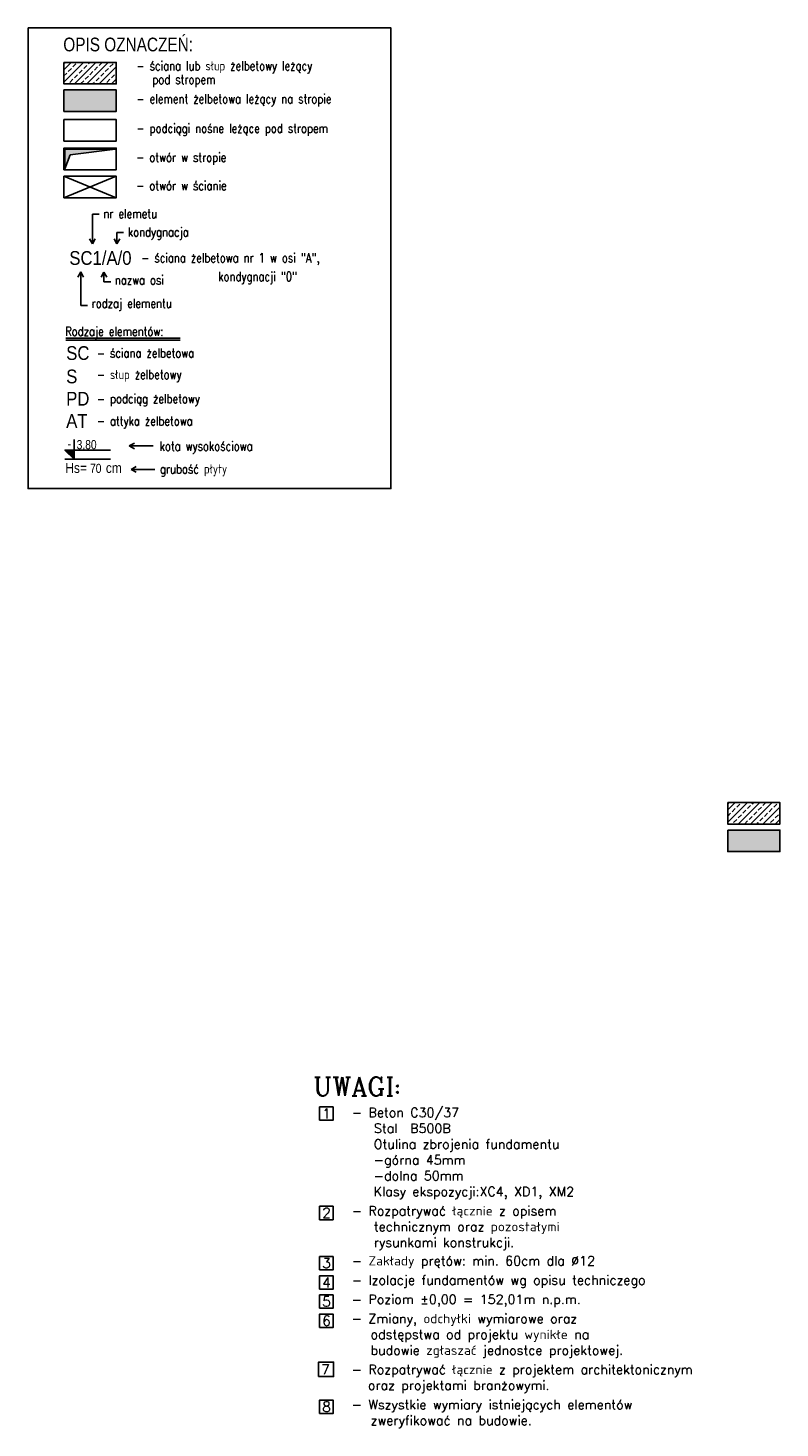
# Model space of a CAD drawing. Header units: millimetres. Extents: x -13852 to 21557, y -10038 to 8820.
# Tile 21 of 42: x 6706 to 8347, y -3184 to -126. Entities that reach past the tile are written whole.
import ezdxf
from ezdxf.enums import TextEntityAlignment as Align
from ezdxf.lldxf.tags import DXFTag

# ---------------------------------------------------------------- set-up
doc = ezdxf.new("R2010")
doc.units = ezdxf.units.MM
for name, color, linetype in [('1', 2, 'Continuous'), ('100-OPI', 52, 'Continuous'), ('2', 6, 'DASH'), ('3', 4, 'Continuous'), ('3-otwory', 4, 'Continuous'), ('5', 251, 'Continuous'), ('5-opis_belki', 140, 'Continuous'), ('5-opis_sciany', 2, 'Continuous'), ('5-opis_slupy', 112, 'Continuous'), ('BET-SLD', 254, 'Continuous'), ('DIM', 243, 'Continuous'), ('OPI', 52, 'Continuous'), ('SZA-SLD', 252, 'Continuous')]:
    doc.layers.add(name, color=color, linetype=linetype)
doc.styles.add('adam', font='arial.ttf', dxfattribs={"height": 15})
doc.styles.add('MSE-100', font='romans.shx', dxfattribs={"width": 0.8, "height": 20})
doc.styles.get("Standard").update_dxf_attribs({"font": 'arial.ttf'})
doc.styles.add('TXT5', font='COMPLEX.shx', dxfattribs={"height": 25})
tags = doc.linetypes.add('DASH', pattern=[15, 10, -5]).pattern_tags.tags
tags[6:7] = [DXFTag(74, 4), DXFTag(75, 0), DXFTag(340, '0'), DXFTag(46, 0.0), DXFTag(50, 0.0), DXFTag(44, 0.0), DXFTag(45, 0.0)]
tags[4:5] = [DXFTag(74, 4), DXFTag(75, 0), DXFTag(340, '0'), DXFTag(46, 0.0), DXFTag(50, 0.0), DXFTag(44, 0.0), DXFTag(45, 0.0)]
pattern_1 = [(225, (16325.138, -2416.98), (13.470384, -13.470384), []), (225, (16311.668, -2416.98), (13.470384, -13.470384), [9.525, -4.7625])]
pattern_2 = [(225, (14876.096, -800.456), (13.470384, -13.470384), []), (225, (14862.626, -800.456), (13.470384, -13.470384), [9.525, -4.7625])]

# ---------------------------------------------------------------- blocks, each defined once
blk = doc.blocks.new('kota z H')
blk.add_hatch(color=4).paths.add_polyline_path([(0, 20), (-19.7, 20), (0, 0)])
at = {"color": 4}
blk.add_line((-19.7, 0), (79.8, 0), dxfattribs=at)
blk.add_lwpolyline([(0, 43.6), (0, 0), (-19.7, 20), (79.8, 20)], dxfattribs=at)
at = {"color": 4, "width": 0.85}
for s, p in [('Hs=', (-19, -29.8)), ('cm', (69.5, -29.8))]:
    blk.add_text(s, height=22, dxfattribs=at).set_placement(p)
at = {"color": 4, "ltscale": 8, "width": 0.85}
blk.add_attdef('ZNAK', text='', height=20, dxfattribs=at).set_placement((-6.2, 23.7), align=Align.RIGHT)
at = {"color": 4, "ltscale": 8, "width": 0.8}
for tag, p in [('RZEDNA', (5.8, 22.1)), ('STROP', (35, -29.8))]:
    blk.add_attdef(tag, p, '', height=20, dxfattribs=at)
blk = doc.blocks.new('A$C7F8D5499')
at = {"layer": '5-opis_sciany', "style": 'adam', "width": 0.87}
blk.add_text('SC1/A/0', height=30, dxfattribs=at).set_placement((-62.1, -45.2, 0))

msp = doc.modelspace()

# ---------------------------------------------------------------- hatches: boundary and pattern name
at = {"layer": '5', "linetype": 'Continuous'}
h = msp.add_hatch(dxfattribs=at)
h.set_pattern_fill('ANSI33', color=256, scale=3, angle=180, style=0)
h.set_pattern_definition(pattern_2)
h.paths.add_polyline_path([(6898.421, -248.317), (6898.421, -201.264), (6784.451, -201.264), (6784.451, -248.317)])
h = msp.add_hatch(dxfattribs=at)
h.set_pattern_fill('ANSI33', color=256, scale=3, angle=180, style=0)
h.set_pattern_definition(pattern_2)
h.paths.add_polyline_path([(6898.421, -248.317), (6898.421, -201.264), (6784.451, -201.264), (6784.451, -248.317)])
h = msp.add_hatch(dxfattribs=at)
h.set_pattern_fill('ANSI33', color=256, scale=3, angle=180, style=0)
h.set_pattern_definition(pattern_1)
h.paths.add_polyline_path([(8347.463, -1864.84), (8347.463, -1817.787), (8233.493, -1817.787), (8233.493, -1864.84)])
h = msp.add_hatch(dxfattribs=at)
h.set_pattern_fill('ANSI33', color=256, scale=3, angle=180, style=0)
h.set_pattern_definition(pattern_1)
h.paths.add_polyline_path([(8347.463, -1864.84), (8347.463, -1817.787), (8233.493, -1817.787), (8233.493, -1864.84)])
at = {"layer": 'BET-SLD'}
for points in [[(6898.421, -308.372), (6898.421, -261.32), (6784.451, -261.32), (6784.451, -308.372)], [(6898.421, -308.372), (6898.421, -261.32), (6784.451, -261.32), (6784.451, -308.372)], [(8347.463, -1924.896), (8347.463, -1877.843), (8233.493, -1877.843), (8233.493, -1924.896)], [(8347.463, -1924.896), (8347.463, -1877.843), (8233.493, -1877.843), (8233.493, -1924.896)]]:
    msp.add_hatch(color=256, dxfattribs=at).paths.add_polyline_path(points)
at = {"layer": 'SZA-SLD'}
msp.add_hatch(color=256, dxfattribs=at).paths.add_polyline_path([(6786.451, -433.45), (6798.124, -403.186), (6896.421, -390.397), (6786.451, -390.397), (6786.451, -433.45)])
msp.add_hatch(color=256, dxfattribs=at).paths.add_polyline_path([(6786.451, -433.45), (6798.124, -403.186), (6896.421, -390.397), (6786.451, -390.397), (6786.451, -433.45)])

# ---------------------------------------------------------------- linework, layer by layer
at = {"layer": '1', "ltscale": 5}
for points in [[(6784.451, -201.264), (6898.421, -201.264), (6898.421, -248.317), (6784.451, -248.317)], [(6784.451, -201.264), (6898.421, -201.264), (6898.421, -248.317), (6784.451, -248.317)], [(6784.451, -449.836), (6898.421, -449.836), (6898.421, -496.888), (6784.451, -496.888)], [(6784.451, -449.836), (6898.421, -449.836), (6898.421, -496.888), (6784.451, -496.888)], [(8233.493, -1817.787), (8347.463, -1817.787), (8347.463, -1864.84), (8233.493, -1864.84)], [(8233.493, -1817.787), (8347.463, -1817.787), (8347.463, -1864.84), (8233.493, -1864.84)]]:
    msp.add_lwpolyline(points, close=True, dxfattribs=at)
msp.add_lwpolyline([(6784.451, -496.888), (6898.421, -449.836), (6898.421, -496.888), (6784.451, -449.836)], dxfattribs=at)
msp.add_lwpolyline([(6784.451, -496.888), (6898.421, -449.836), (6898.421, -496.888), (6784.451, -449.836)], dxfattribs=at)
at = {"layer": '2', "ltscale": 2}
msp.add_lwpolyline([(6784.451, -325.892), (6898.421, -325.892), (6898.421, -372.945), (6784.451, -372.945)], close=True, dxfattribs=at)
msp.add_lwpolyline([(6784.451, -325.892), (6898.421, -325.892), (6898.421, -372.945), (6784.451, -372.945)], close=True, dxfattribs=at)
at = {"layer": '3'}
for p, q in [((6846.528, -532.38, 0), (6861.344, -532.38, 0)), ((6899.921, -572.813, 0), (6914.737, -572.813, 0)), ((6846.528, -597.766, 0), (6840.379, -586.61, 0)), ((6846.528, -597.766, 0), (6852.678, -586.61, 0)), ((6899.921, -597.766, 0), (6893.771, -586.61, 0)), ((6899.921, -597.766, 0), (6906.071, -586.61, 0)), ((6821.088, -658.851), (6814.938, -670.007)), ((6821.088, -658.851), (6827.238, -670.007)), ((6871.706, -659.374, 0), (6865.557, -670.53, 0)), ((6871.706, -659.374, 0), (6877.856, -670.53, 0)), ((6871.706, -680.729, 0), (6886.522, -680.729, 0)), ((6821.088, -731.915), (6835.903, -731.915)), ((6788.785, -803.534, 0), (7037.983, -803.534, 0)), ((6788.785, -807.534, 0), (7037.983, -807.534, 0)), ((6926.949, -1038.877, 0), (6938.106, -1032.727, 0)), ((6926.949, -1038.877, 0), (6938.106, -1045.027, 0)), ((6931.035, -1090.106, 0), (6942.191, -1083.956, 0)), ((6931.035, -1090.106, 0), (6942.191, -1096.256, 0))]:
    msp.add_line(p, q, dxfattribs=at)
at = {"layer": '3', "ltscale": 0.6}
msp.add_lwpolyline([(6705.976, -126.024), (7498.112, -126.024), (7498.112, -1131.955), (6705.976, -1131.955)], close=True, dxfattribs=at)
at = {"layer": '3', "elevation": 0}
for points in [[(6846.528, -597.766), (6846.528, -532.38)], [(6899.921, -597.766), (6899.921, -572.813)], [(6871.706, -659.374), (6871.706, -680.729)], [(6926.949, -1038.877), (6978.926, -1038.877)], [(6931.035, -1090.106), (6983.012, -1090.106)]]:
    msp.add_lwpolyline(points, dxfattribs=at)
at = {"layer": '3'}
msp.add_lwpolyline([(6821.088, -658.851), (6821.088, -731.915)], dxfattribs=at)
at = {"layer": '3-otwory'}
msp.add_lwpolyline([(6784.451, -435.45), (6898.421, -435.45), (6898.421, -388.397), (6784.451, -388.397)], close=True, dxfattribs=at)
msp.add_lwpolyline([(6784.451, -435.45), (6898.421, -435.45), (6898.421, -388.397), (6784.451, -388.397)], close=True, dxfattribs=at)
at = {"layer": '5'}
for points in [[(7342.427, -2511.639), (7371.766, -2511.639), (7371.766, -2482.3), (7342.427, -2482.3)], [(7342.427, -2728.764), (7371.766, -2728.764), (7371.766, -2699.425), (7342.427, -2699.425)], [(7342.427, -2838.483), (7371.766, -2838.483), (7371.766, -2809.144), (7342.427, -2809.144)], [(7342.427, -2880.571), (7371.766, -2880.571), (7371.766, -2851.232), (7342.427, -2851.232)], [(7342.427, -2922.28), (7371.766, -2922.28), (7371.766, -2892.941), (7342.427, -2892.941)], [(7342.427, -2964.368), (7371.766, -2964.368), (7371.766, -2935.029), (7342.427, -2935.029)], [(7340.266, -3071.308), (7373.005, -3071.308), (7373.005, -3039.808), (7340.266, -3039.808)], [(7342.427, -3152.136), (7371.766, -3152.136), (7371.766, -3122.797), (7342.427, -3122.797)]]:
    msp.add_lwpolyline(points, close=True, dxfattribs=at)
at = {"layer": 'DIM'}
for points in [[(6784.451, -261.32), (6898.421, -261.32), (6898.421, -308.372), (6784.451, -308.372)], [(6784.451, -261.32), (6898.421, -261.32), (6898.421, -308.372), (6784.451, -308.372)], [(8233.493, -1877.843), (8347.463, -1877.843), (8347.463, -1924.896), (8233.493, -1924.896)], [(8233.493, -1877.843), (8347.463, -1877.843), (8347.463, -1924.896), (8233.493, -1924.896)]]:
    msp.add_lwpolyline(points, close=True, dxfattribs=at)
at = {"layer": 'SZA-SLD'}
msp.add_lwpolyline([(6786.451, -433.45), (6798.124, -403.186), (6896.421, -390.397), (6786.451, -390.397)], close=True, dxfattribs=at)
msp.add_lwpolyline([(6786.451, -433.45), (6798.124, -403.186), (6896.421, -390.397), (6786.451, -390.397)], close=True, dxfattribs=at)

# ---------------------------------------------------------------- block references
at = {"ltscale": 30}
msp.add_blockref('kota z H', (6806.381, -1068.009, 0), dxfattribs=at).add_auto_attribs({'RZEDNA': '3,80', 'STROP': '70', 'ZNAK': '-'})
at = {"layer": '2'}
msp.add_blockref('A$C7F8D5499', (6858.291, -598.137, 0), dxfattribs=at)

# ---------------------------------------------------------------- texts
at = {"layer": '100-OPI', "linetype": 'Continuous', "style": 'TXT5'}
for tag, p in [('1', (7357.677, -2507.634)), ('2', (7357.677, -2724.758)), ('3', (7357.677, -2834.478)), ('4', (7357.677, -2876.565)), ('5', (7357.677, -2918.275)), ('6', (7357.677, -2960.362)), ('7', (7355.428, -3067.008)), ('8', (7357.677, -3148.131))]:
    msp.add_attdef(tag, text='1', height=21.795, dxfattribs=at).set_placement(p, align=Align.CENTER)
at = {"layer": '3', "style": 'adam', "width": 0.8}
msp.add_text('OPIS OZNACZEŃ:', height=30, rotation=359.999922, dxfattribs=at).set_placement((6783.009, -177.034))
msp.add_text('OPIS OZNACZEŃ:', height=30, rotation=359.999922, dxfattribs=at).set_placement((6783.009, -177.034))
at = {"layer": '5', "color": 2, "style": 'TXT5'}
msp.add_text('UWAGI:', height=40.5, dxfattribs=at).set_placement((7328.365, -2458.105))
at = {"layer": '5', "style": 'TXT5'}
for s, p in [('- Beton C30/37', (7412.758, -2504.704)), ('Stal  B500B', (7461.2, -2539.235)), ('Otulina zbrojenia fundamentu', (7460.656, -2573.766)), ('-górna 45mm', (7460.656, -2608.297)), ('-dolna 50mm', (7460.656, -2642.828)), ('Klasy ekspozycji:XC4, XD1, XM2   ', (7460.656, -2677.359)), ('- Rozpatrywać łącznie z opisem', (7412.758, -2719.447)), ('technicznym oraz pozostałymi', (7460.769, -2753.978)), ('rysunkami konstrukcji.', (7460.769, -2788.509)), ('- Zakłady prętów: min. 60cm dla %%C12', (7412.758, -2828.62)), ('- Izolacje fundamentów wg opisu techniczego', (7412.758, -2870.707)), ('- Poziom %%P0,00 = 152,01m n.p.m.', (7412.6, -2912.795)), ('- Zmiany, odchyłki wymiarowe oraz', (7412.6, -2954.883)), ('odstępstwa od projektu wynikłe na', (7453.632, -2989.414)), ('budowie zgłaszać jednostce projektowej.', (7453.632, -3023.945)), ('- Rozpatrywać łącznie z projektem architektonicznym', (7412.6, -3066.033)), (' oraz projektami branżowymi.', (7433.953, -3100.564)), ('- Wszystkie wymiary istniejących elementów', (7412.6, -3142.651)), ('zweryfikować na budowie.', (7454.122, -3177.182))]:
    msp.add_text(s, height=20.25, dxfattribs=at).set_placement(p)
at = {"layer": '5-opis_belki', "style": 'adam', "width": 0.87}
msp.add_text('PD', height=30, dxfattribs=at).set_placement((6789.345, -950.669))
at = {"layer": '5-opis_sciany', "style": 'adam', "width": 0.87}
for s, p in [('SC', (6789.345, -850.949)), ('AT', (6789.345, -999.267))]:
    msp.add_text(s, height=30, dxfattribs=at).set_placement(p)
at = {"layer": '5-opis_slupy', "style": 'adam', "width": 0.87}
msp.add_text('S', height=30, dxfattribs=at).set_placement((6789.345, -902.072))
at = {"layer": 'OPI', "ltscale": 0.3, "style": 'MSE-100', "width": 0.8}
for s, p in [('- ściana lub słup żelbetowy leżący', (6942.619, -218.628)), ('- ściana lub słup żelbetowy leżący', (6942.619, -218.628)), ('pod stropem', (6977.491, -248.503)), ('pod stropem', (6977.491, -248.503)), ('- element żelbetowa leżący na stropie', (6942.619, -290.583)), ('- element żelbetowa leżący na stropie', (6942.619, -290.583)), ('- podciągi nośne leżące pod stropem', (6942.619, -355.156)), ('- podciągi nośne leżące pod stropem', (6942.619, -355.156)), ('- otwór w stropie', (6942.073, -418.5)), ('- otwór w stropie', (6942.073, -418.5)), ('- otwór w ścianie', (6942.073, -480.119)), ('- otwór w ścianie', (6942.073, -480.119)), ('nr elemetu', (6870.388, -541.35, 0)), ('kondygnacja', (6923.78, -581.682, 0)), ('- ściana żelbetowa nr 1 w osi "A",', (6953.077, -637.965)), ('nazwa osi', (6895.565, -686.226, 0)), ('kondygnacji "0"', (7121.211, -678.787)), ('rodzaj elementu ', (6844.947, -737.412)), ('Rodzaje elementów:', (6786.921, -798.602)), ('- ściana żelbetowa', (6856.189, -845.918)), ('- słup żelbetowy', (6856.189, -892.827)), ('- podciąg żelbetowy', (6856.189, -945.638)), ('- attyka żelbetowa', (6856.189, -994.235)), ('kota wysokościowa', (6993.253, -1049.171, 0)), ('grubość płyty', (6994.019, -1098.992, 0))]:
    msp.add_text(s, height=20, dxfattribs=at).set_placement(p)

doc.saveas('drawing.dxf')
